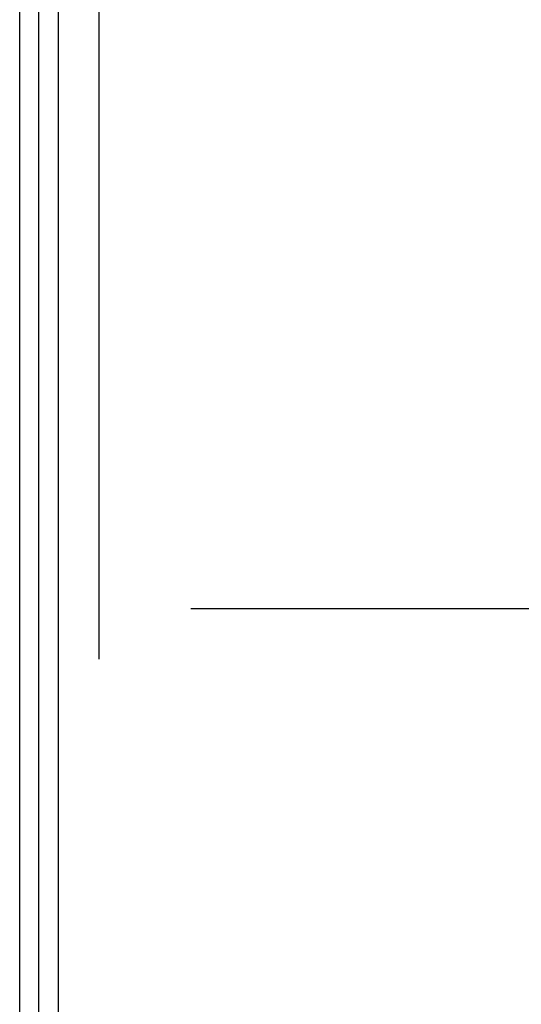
# Model space of a CAD drawing. Header units: millimetres. Extents: x -29 to 120, y -194 to 1.
# Tile 222 of 256: x 14.23 to 15.65, y -166.28 to -163.48. Entities that reach past the tile are written whole.
import ezdxf

# ---------------------------------------------------------------- set-up
doc = ezdxf.new("R2010")
doc.units = ezdxf.units.MM
doc.layers.add('EXTERIOR COLOR', color=7, linetype='Continuous')

msp = doc.modelspace()

# ---------------------------------------------------------------- linework, layer by layer
at = {"layer": 'EXTERIOR COLOR'}
for p, q in [((14.281402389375, -190.800768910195, 599.9222053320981), (14.281402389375, -1.811936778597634, 599.9222053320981)), ((14.45325081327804, -165.2992448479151, 591.1240444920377), (14.45325081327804, -27.31196847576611, 591.1240444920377)), ((14.71366659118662, -165.1559122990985, 58.04108872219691), (16.9327546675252, -165.1559122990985, 58.04108872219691))]:
    msp.add_line(p, q, dxfattribs=at)
for points in [[(14.22691376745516, -190.8573151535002, 599.8764839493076), (14.22691376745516, -1.755390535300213, 599.8764839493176)], [(14.33589101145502, -1.86848302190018, 599.9679267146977), (14.33589101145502, -190.7442226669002, 599.9679267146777)]]:
    msp.add_open_spline(points, degree=1, dxfattribs=at)

doc.saveas('drawing.dxf')
